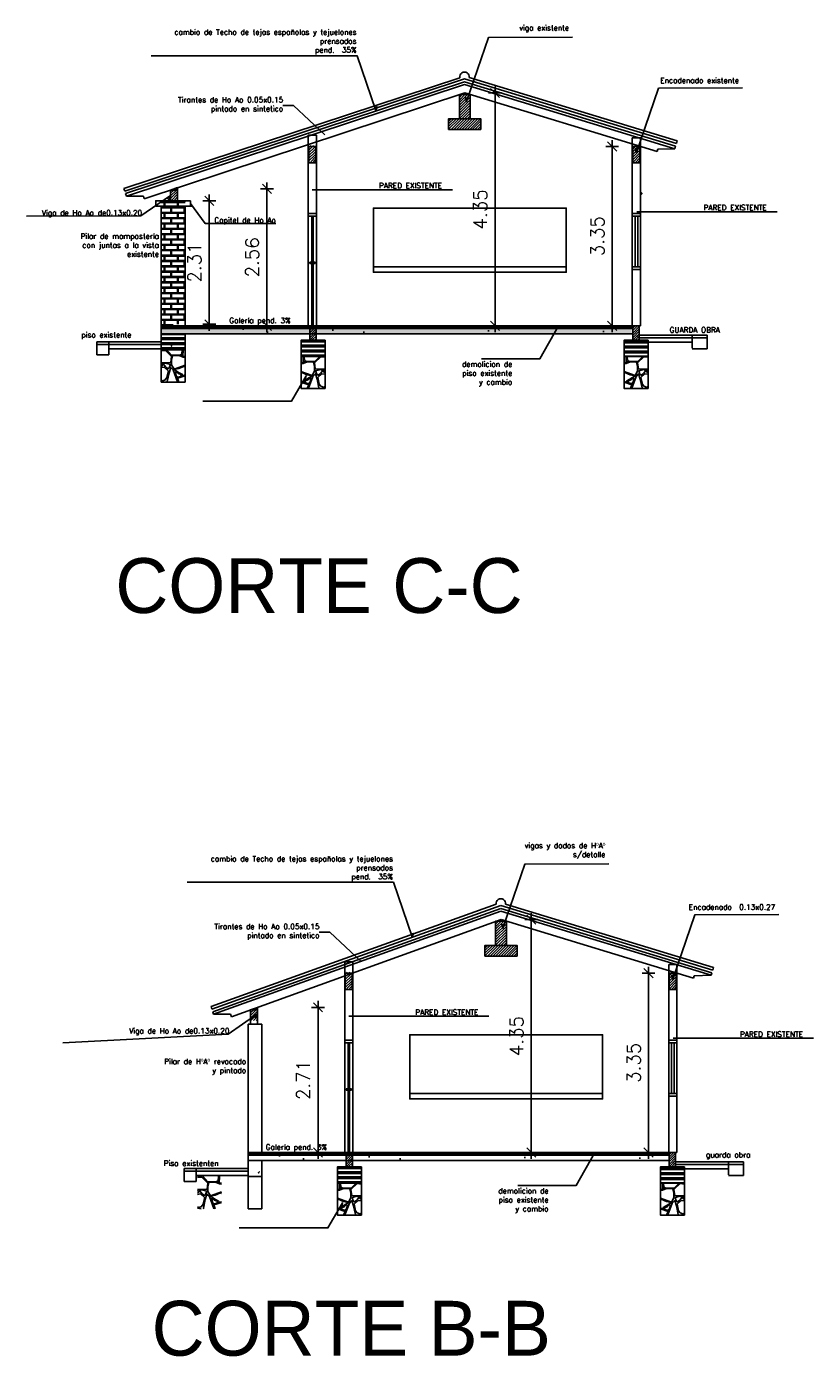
# Model space of a CAD drawing. Header units: millimetres. Extents: x 2197 to 2788, y 425 to 589.
# Tile 29 of 50: x 2355 to 2370, y 436 to 461. Entities that reach past the tile are written whole.
import ezdxf
from ezdxf.xclip import XClip

# ---------------------------------------------------------------- set-up
doc = ezdxf.new("R2010")
doc.units = ezdxf.units.MM
doc.header["$XCLIPFRAME"] = 0
doc.linetypes.add('ACAD_ISO04W100', pattern=[30, 24, -3, 0, -3])
doc.linetypes.add('HIDDEN', pattern=[0.375, 0.25, -0.125])
for name, color, linetype in [('CORTE', 2, 'Continuous'), ('COTA', 13, 'Continuous'), ('Cotas', 3, 'Continuous'), ('ESPECARQ', 2, 'Continuous'), ('LINVISTA', 13, 'Continuous'), ('margen', 6, 'Continuous'), ('PAREDE', 6, 'Continuous'), ('piso', 13, 'Continuous'), ('PROJECAO', 13, 'HIDDEN')]:
    doc.layers.add(name, color=color, linetype=linetype)
doc.styles.add('REGUA80', font='simplex.shx')
doc.styles.add('SIMPLEX_8', font='simplex.shx')
doc.dimstyles.new('08', dxfattribs={"dimtxt": 0.25, "dimasz": 0.12, "dimexe": 0, "dimexo": 0, "dimgap": 0.15, "dimtad": 1, "dimzin": 4, "dimdsep": 46, "dimtxsty": 'SIMPLEX_8', "dimblk1": 'D', "dimblk2": 'D', "dimsah": 1, "dimcen": 0.09, "dimse1": 1, "dimse2": 1, "dimclre": 256, "dimclrt": 2, "dimadec": 0, "dimazin": 0, "dimtfac": 1, "dimtmove": 2, "dimatfit": 3, "dimldrblk": 'D', "dimfxl": 1, "dimtolj": 1, "dimtzin": 0, "dimarcsym": 0})

# ---------------------------------------------------------------- blocks, each defined once
blk = doc.blocks.new('LAJA-ROMPECABEZA')
for points in [[(0, 0), (-0.001, -0.026), (0, -0.055), (0.057, -0.027), (0.105, -0.002)], [(0.121, 0.002), (0.117, -0.001), (0.028, -0.049), (0.084, -0.076), (0.26, -0.194), (0.469, -0.151), (0.468, 0.002)], [(0.483, 0.002), (0.797, 0.002), (0.786, -0.027), (0.688, -0.133), (0.531, -0.133), (0.492, -0.112)], [(0.811, 0.002), (0.882, 0.002), (0.949, -0.036), (0.943, -0.048), (0.802, -0.037)], [(0.993, 0), (0.994, -0.026), (0.993, -0.055), (0.937, -0.027), (0.888, -0.002)], [(-0.003, -0.163), (-0.003, -0.064), (0.01, -0.055), (0.047, -0.072), (0.044, -0.113), (0.018, -0.161)], [(-0.003, -0.234), (-0.003, -0.175), (0.034, -0.173), (0.007, -0.231)], [(-0.003, -0.344), (-0.003, -0.247), (0.035, -0.226), (0.142, -0.226), (0.166, -0.271), (0.131, -0.319), (0.07, -0.327)], [(0.06, -0.087), (0.044, -0.154), (0.047, -0.193), (0.128, -0.218), (0.172, -0.211), (0.19, -0.174), (0.127, -0.12)], [(0.276, -0.206), (0.272, -0.263), (0.634, -0.394), (0.682, -0.311), (0.681, -0.226), (0.663, -0.142), (0.541, -0.139), (0.466, -0.167)], [(0.485, -0.127), (0.505, -0.131), (0.489, -0.152), (0.47, -0.138)], [(0.997, -0.121), (0.997, -0.236), (0.949, -0.273), (0.801, -0.273), (0.696, -0.268), (0.681, -0.158), (0.796, -0.046), (0.96, -0.059)], [(0.997, -0.066), (0.997, -0.099), (0.968, -0.049)], [(-0.003, -0.416), (-0.003, -0.374), (0.003, -0.371), (0.002, -0.399)], [(-0.003, -0.557), (0.015, -0.557), (-0.003, -0.496)], [(0.149, -0.413), (0.12, -0.453), (0.062, -0.52), (0.041, -0.545), (0.018, -0.535), (0, -0.47), (0.015, -0.396), (0.018, -0.353), (0.08, -0.337), (0.137, -0.359)], [(0.11, -0.333), (0.133, -0.328), (0.145, -0.341), (0.131, -0.35), (0.102, -0.338)], [(0.147, -0.312), (0.176, -0.273), (0.25, -0.269), (0.351, -0.311), (0.375, -0.366), (0.306, -0.469), (0.164, -0.423), (0.15, -0.363), (0.156, -0.345)], [(0.322, -0.47), (0.359, -0.419), (0.374, -0.381), (0.444, -0.338), (0.544, -0.38), (0.635, -0.4), (0.539, -0.461), (0.481, -0.491), (0.489, -0.514), (0.452, -0.51)], [(0.374, -0.314), (0.427, -0.335), (0.402, -0.352), (0.382, -0.357), (0.368, -0.339)], [(0.515, -0.531), (0.498, -0.5), (0.556, -0.476), (0.593, -0.442), (0.617, -0.451), (0.591, -0.529), (0.567, -0.544)], [(0.563, -0.7), (0.571, -0.63), (0.652, -0.408), (0.699, -0.361), (0.73, -0.463), (0.764, -0.622), (0.733, -0.729), (0.663, -0.744), (0.574, -0.726)], [(0.725, -0.369), (0.702, -0.304), (0.801, -0.281), (0.837, -0.296), (0.79, -0.356), (0.746, -0.388)], [(0.997, -0.387), (0.997, -0.547), (0.916, -0.588), (0.848, -0.609), (0.801, -0.593), (0.77, -0.552), (0.741, -0.429), (0.819, -0.359), (0.976, -0.377)], [(0.997, -0.29), (0.997, -0.372), (0.853, -0.328), (0.869, -0.294)], [(0.384, -0.762), (0.369, -0.81), (0.379, -0.828), (0.488, -0.899), (0.561, -0.886), (0.592, -0.826), (0.59, -0.747), (0.543, -0.731)], [(0.746, -0.87), (0.77, -0.64), (0.887, -0.625), (0.921, -0.706), (0.887, -0.781)], [(0.997, -0.728), (0.997, -0.8), (0.9, -0.784), (0.934, -0.729)], [(0.997, -0.571), (0.997, -0.716), (0.944, -0.713), (0.918, -0.627), (0.96, -0.588)], [(0, -0.996), (-0.001, -0.971), (0, -0.941), (0.057, -0.969), (0.105, -0.994)], [(0.05, -0.957), (0.099, -0.794), (0.191, -0.791), (0.339, -0.825), (0.468, -0.905), (0.46, -0.998), (0.121, -0.998)], [(0.365, -0.765), (0.285, -0.782), (0.278, -0.8), (0.346, -0.819), (0.366, -0.791)], [(0.652, -0.998), (0.473, -0.998), (0.48, -0.93), (0.548, -0.924)], [(0.605, -0.763), (0.712, -0.758), (0.738, -0.828), (0.728, -0.94), (0.642, -0.961), (0.582, -0.896), (0.621, -0.825)], [(0.993, -0.996), (0.994, -0.971), (0.993, -0.941), (0.954, -0.969), (0.916, -0.995)]]:
    blk.add_lwpolyline(points, close=True)
for points in [[(0.102, -0.774), (0.046, -0.567), (0.159, -0.434), (0.572, -0.564), (0.519, -0.709), (0.193, -0.771), (0.102, -0.774)], [(0.091, -0.781), (0.034, -0.574), (-0.003, -0.574), (-0.003, -0.93)], [(-0.003, -0.93), (0.039, -0.954), (0.091, -0.781)], [(0.894, -0.998), (0.696, -0.998), (0.696, -0.979), (0.892, -0.802), (0.997, -0.81), (0.997, -0.936)], [(0.997, -0.936), (0.894, -0.998)]]:
    blk.add_lwpolyline(points)
blk = doc.blocks.new('D')
for p, q in [((-1, 0), (1, 0)), ((0, -1), (0, 1))]:
    blk.add_line(p, q)
at = {"color": 4}
blk.add_line((-0.71, -0.71), (0.71, 0.71), dxfattribs=at)
blk = doc.blocks.new('*D87')
at = {"layer": 'Defpoints', "color": 0, "transparency": 16777216}
for p in [(2357.975, 457.862), (2357.65, 455.556), (2358.326, 455.556)]:
    blk.add_point(p, dxfattribs=at)
at = {"layer": 'piso', "color": 0, "lineweight": -2, "transparency": 16777216}
blk.add_line((2358.326, 457.742), (2358.326, 455.676), dxfattribs=at)
at = {"layer": 'piso', "color": 0, "lineweight": -2, "transparency": 16777216, "xscale": 0.12, "yscale": 0.12, "zscale": 0.12}
for p, rotation in [((2358.326, 457.862), 90), ((2358.326, 455.556), 270)]:
    blk.add_blockref('D', p, dxfattribs=dict(at, rotation=rotation))
at = {"layer": 'piso', "color": 2, "transparency": 16777216, "insert": (2358.051, 456.709), "char_height": 0.25, "attachment_point": 5, "rotation": 90, "style": 'SIMPLEX_8'}
blk.add_mtext('\\A1;2.31', dxfattribs=at)
blk = doc.blocks.new('*D112')
at = {"layer": 'Defpoints', "color": 0, "transparency": 16777216}
for p in [(2366.225, 458.876), (2365.848, 455.526), (2366.225, 455.526)]:
    blk.add_point(p, dxfattribs=at)
at = {"layer": 'piso', "color": 0, "lineweight": -2, "transparency": 16777216}
blk.add_line((2365.848, 458.756), (2365.848, 455.646), dxfattribs=at)
at = {"layer": 'piso', "color": 0, "lineweight": -2, "transparency": 16777216, "xscale": 0.12, "yscale": 0.12, "zscale": 0.12}
for p, rotation in [((2365.848, 458.876), 90), ((2365.848, 455.526), 270)]:
    blk.add_blockref('D', p, dxfattribs=dict(at, rotation=rotation))
at = {"layer": 'piso', "color": 2, "transparency": 16777216, "insert": (2365.573, 457.201), "char_height": 0.25, "attachment_point": 5, "rotation": 90, "style": 'SIMPLEX_8'}
blk.add_mtext('\\A1;3.35', dxfattribs=at)
blk = doc.blocks.new('*D113')
at = {"layer": 'Defpoints', "color": 0, "transparency": 16777216}
for p in [(2363.095, 459.876), (2363.095, 455.526), (2363.661, 455.526)]:
    blk.add_point(p, dxfattribs=at)
at = {"layer": 'piso', "color": 0, "lineweight": -2, "transparency": 16777216}
blk.add_line((2363.661, 459.756), (2363.661, 455.646), dxfattribs=at)
at = {"layer": 'piso', "color": 0, "lineweight": -2, "transparency": 16777216, "xscale": 0.12, "yscale": 0.12, "zscale": 0.12}
for p, rotation in [((2363.661, 459.876), 90), ((2363.661, 455.526), 270)]:
    blk.add_blockref('D', p, dxfattribs=dict(at, rotation=rotation))
at = {"layer": 'piso', "color": 2, "transparency": 16777216, "insert": (2363.386, 457.701), "char_height": 0.25, "attachment_point": 5, "rotation": 90, "style": 'SIMPLEX_8'}
blk.add_mtext('\\A1;4.35', dxfattribs=at)
blk = doc.blocks.new('*D114')
at = {"layer": 'Defpoints', "color": 0, "transparency": 16777216}
for p in [(2357.734, 458.086), (2357.875, 455.526), (2359.403, 455.526)]:
    blk.add_point(p, dxfattribs=at)
at = {"layer": 'piso', "color": 0, "lineweight": -2, "transparency": 16777216}
blk.add_line((2359.403, 457.966), (2359.403, 455.646), dxfattribs=at)
at = {"layer": 'piso', "color": 0, "lineweight": -2, "transparency": 16777216, "xscale": 0.12, "yscale": 0.12, "zscale": 0.12}
for p, rotation in [((2359.403, 458.086), 90), ((2359.403, 455.526), 270)]:
    blk.add_blockref('D', p, dxfattribs=dict(at, rotation=rotation))
at = {"layer": 'piso', "color": 2, "transparency": 16777216, "insert": (2359.128, 456.806), "char_height": 0.25, "attachment_point": 5, "rotation": 90, "style": 'SIMPLEX_8'}
blk.add_mtext('\\A1;2.56', dxfattribs=at)
blk = doc.blocks.new('*D116')
at = {"layer": 'Defpoints', "color": 0, "transparency": 16777216}
for p in [(2366.904, 443.434), (2366.526, 440.084), (2366.904, 440.084)]:
    blk.add_point(p, dxfattribs=at)
at = {"layer": 'piso', "color": 0, "lineweight": -2, "transparency": 16777216}
blk.add_line((2366.526, 443.314), (2366.526, 440.204), dxfattribs=at)
at = {"layer": 'piso', "color": 0, "lineweight": -2, "transparency": 16777216, "xscale": 0.12, "yscale": 0.12, "zscale": 0.12}
for p, rotation in [((2366.526, 443.434), 90), ((2366.526, 440.084), 270)]:
    blk.add_blockref('D', p, dxfattribs=dict(at, rotation=rotation))
at = {"layer": 'piso', "color": 2, "transparency": 16777216, "insert": (2366.251, 441.759), "char_height": 0.25, "attachment_point": 5, "rotation": 90, "style": 'SIMPLEX_8'}
blk.add_mtext('\\A1;3.35', dxfattribs=at)
blk = doc.blocks.new('*D117')
at = {"layer": 'Defpoints', "color": 0, "transparency": 16777216}
for p in [(2363.773, 444.434), (2363.773, 440.084), (2364.339, 440.084)]:
    blk.add_point(p, dxfattribs=at)
at = {"layer": 'piso', "color": 0, "lineweight": -2, "transparency": 16777216}
blk.add_line((2364.339, 444.314), (2364.339, 440.204), dxfattribs=at)
at = {"layer": 'piso', "color": 0, "lineweight": -2, "transparency": 16777216, "xscale": 0.12, "yscale": 0.12, "zscale": 0.12}
for p, rotation in [((2364.339, 444.434), 90), ((2364.339, 440.084), 270)]:
    blk.add_blockref('D', p, dxfattribs=dict(at, rotation=rotation))
at = {"layer": 'piso', "color": 2, "transparency": 16777216, "insert": (2364.064, 442.259), "char_height": 0.25, "attachment_point": 5, "rotation": 90, "style": 'SIMPLEX_8'}
blk.add_mtext('\\A1;4.35', dxfattribs=at)
blk = doc.blocks.new('*D118')
at = {"layer": 'Cotas', "color": 0, "linetype": 'ACAD_ISO04W100', "lineweight": -2, "transparency": 16777216}
blk.add_line((2360.356, 442.675), (2360.356, 440.204), dxfattribs=at)
at = {"layer": 'Defpoints', "color": 0, "linetype": 'ACAD_ISO04W100', "transparency": 16777216}
for p in [(2359.226, 442.795), (2359.305, 440.084), (2360.356, 440.084)]:
    blk.add_point(p, dxfattribs=at)
at = {"layer": 'Cotas', "color": 0, "linetype": 'ACAD_ISO04W100', "lineweight": -2, "transparency": 16777216, "xscale": 0.12, "yscale": 0.12, "zscale": 0.12}
for p, rotation in [((2360.356, 442.795), 90), ((2360.356, 440.084), 270)]:
    blk.add_blockref('D', p, dxfattribs=dict(at, rotation=rotation))
at = {"layer": 'Cotas', "color": 2, "linetype": 'ACAD_ISO04W100', "transparency": 16777216, "insert": (2360.081, 441.439), "char_height": 0.25, "attachment_point": 5, "rotation": 90, "style": 'SIMPLEX_8'}
blk.add_mtext('\\A1;2.71', dxfattribs=at)

msp = doc.modelspace()

# ---------------------------------------------------------------- hatches: boundary and pattern name
at = {"layer": 'CORTE'}
h = msp.add_hatch(dxfattribs=at)
h.set_pattern_fill('ANSI31', color=256, scale=0.279778, style=0, double=1)
h.set_pattern_definition([(45, (2107.84001, 320.717912), (-0.0247291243, 0.0247291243), [])])
h.paths.add_polyline_path([(2362.995, 459.846), (2363.195, 459.846), (2363.195, 459.396), (2362.995, 459.396)])
h.paths.add_polyline_path([(2362.795, 459.396), (2363.395, 459.396), (2363.395, 459.196), (2362.795, 459.196)])
h = msp.add_hatch(dxfattribs=at)
h.set_pattern_fill('ANSI31', color=256, scale=0.279778, style=0, double=1)
h.set_pattern_definition([(45, (2416.8383, 399.131454), (-0.024729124, 0.024729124), [])])
h.paths.add_polyline_path([(2360.175, 458.591), (2360.309, 458.591), (2360.309, 458.893), (2360.175, 458.893)])
h = msp.add_hatch(dxfattribs=at)
h.set_pattern_fill('ANSI31', color=256, scale=0.279778, style=0, double=1)
h.set_pattern_definition([(45, (2422.897432, 399.113214), (-0.024729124, 0.024729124), [])])
h.paths.add_polyline_path([(2366.234, 458.572), (2366.368, 458.572), (2366.368, 458.875), (2366.234, 458.875)])
h = msp.add_hatch(dxfattribs=at)
h.set_pattern_fill('ANSI31', color=256, scale=0.279778, style=0, double=1)
h.set_pattern_definition([(45, (2107.60173, 326.99814), (-0.0247291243, 0.0247291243), [])])
h.paths.add_polyline_path([(2357.734, 457.863), (2357.604, 457.863), (2357.604, 458.057), (2357.623, 458.063), (2357.734, 458.063)])
h = msp.add_hatch(dxfattribs=at)
h.set_pattern_fill('ANSI31', color=256, scale=0.25, style=0, double=1)
h.set_pattern_definition([(45, (2410.83632, 402.125014), (-0.022097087, 0.022097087), [])])
h.paths.add_polyline_path([(2360.204, 455.256), (2360.324, 455.256), (2360.324, 455.526), (2360.204, 455.526)])
h = msp.add_hatch(dxfattribs=at)
h.set_pattern_fill('ANSI31', color=256, scale=0.25, style=0, double=1)
h.set_pattern_definition([(45, (2416.868074, 402.125014), (-0.022097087, 0.022097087), [])])
h.paths.add_polyline_path([(2366.235, 455.256), (2366.355, 455.256), (2366.355, 455.526), (2366.235, 455.526)])
h = msp.add_hatch(dxfattribs=at)
h.set_pattern_fill('ANSI31', color=256, scale=0.279778, style=0, double=1)
h.set_pattern_definition([(45, (2108.51823, 305.275763), (-0.0247291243, 0.0247291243), [])])
h.paths.add_polyline_path([(2363.673, 444.404), (2363.873, 444.404), (2363.873, 443.954), (2363.673, 443.954)])
h.paths.add_polyline_path([(2363.473, 443.954), (2364.073, 443.954), (2364.073, 443.754), (2363.473, 443.754)])
h = msp.add_hatch(dxfattribs=at)
h.set_pattern_fill('ANSI31', color=256, scale=0.279778, style=0, double=1)
h.set_pattern_definition([(45, (2417.51652, 383.689305), (-0.024729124, 0.024729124), [])])
h.paths.add_polyline_path([(2360.853, 443.148), (2360.987, 443.148), (2360.987, 443.451), (2360.853, 443.451)])
h = msp.add_hatch(dxfattribs=at)
h.set_pattern_fill('ANSI31', color=256, scale=0.279778, style=0, double=1)
h.set_pattern_definition([(45, (2423.57565, 383.671065), (-0.024729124, 0.024729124), [])])
h.paths.add_polyline_path([(2366.912, 443.13), (2367.046, 443.13), (2367.046, 443.432), (2366.912, 443.432)])
h = msp.add_hatch(dxfattribs=at)
h.set_pattern_fill('ANSI31', color=256, scale=0.279778, style=0, double=1)
h.set_pattern_definition([(45, (2109.093364, 311.684263), (-0.0247291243, 0.0247291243), [])])
h.paths.add_polyline_path([(2359.226, 442.549), (2359.096, 442.55), (2359.096, 442.743), (2359.115, 442.75), (2359.226, 442.749)])
h = msp.add_hatch(dxfattribs=at)
h.set_pattern_fill('ANSI31', color=256, scale=0.25, style=0, double=1)
h.set_pattern_definition([(45, (2411.51454, 386.682866), (-0.022097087, 0.022097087), [])])
h.paths.add_polyline_path([(2360.882, 439.814), (2361.002, 439.814), (2361.002, 440.084), (2360.882, 440.084)])
h = msp.add_hatch(dxfattribs=at)
h.set_pattern_fill('ANSI31', color=256, scale=0.25, style=0, double=1)
h.set_pattern_definition([(45, (2417.546292, 386.682866), (-0.022097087, 0.022097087), [])])
h.paths.add_polyline_path([(2366.914, 439.814), (2367.034, 439.814), (2367.034, 440.084), (2366.914, 440.084)])
at = {"layer": 'ESPECARQ'}
for points in [[(2366.321, 458.821), (2366.281, 458.835), (2366.303, 458.767)], [(2366.424, 457.995), (2366.395, 458.027), (2366.381, 457.958)], [(2357.601, 455.158), (2357.622, 455.12), (2357.65, 455.186)], [(2366.305, 455.37), (2366.338, 455.314), (2366.315, 455.321)], [(2360.133, 454.59), (2360.101, 454.533), (2360.124, 454.541)], [(2366.999, 443.378), (2366.959, 443.392), (2366.981, 443.325)], [(2366.983, 439.928), (2367.017, 439.872), (2366.993, 439.879)], [(2359.229, 439.716), (2359.25, 439.678), (2359.279, 439.743)], [(2360.811, 439.147), (2360.779, 439.091), (2360.802, 439.099)]]:
    msp.add_hatch(color=256, dxfattribs=at).paths.add_polyline_path(points)
at = {"layer": 'LINVISTA'}
for points in [[(2357.734, 458.109), (2357.734, 458.063), (2357.604, 458.063)], [(2359.226, 442.795), (2359.226, 442.749), (2359.096, 442.75)]]:
    msp.add_hatch(color=256, dxfattribs=at).paths.add_polyline_path(points)
h = msp.add_hatch(dxfattribs=at)
h.set_pattern_fill('TIJOLO', color=256, scale=0.5, style=0)
h.set_pattern_definition([(0, (2107.62032, 320.84582), (0.125, 0.1), [0.235, -0.015]), (0, (2107.62032, 320.93082), (0.125, 0.1), [0.235, -0.015]), (90, (2107.62032, 320.84582), (-0.125, 0.1), [0.085, -0.115]), (90, (2107.60532, 320.84582), (-0.125, 0.1), [0.085, -0.115])])
h.paths.add_polyline_path([(2357.875, 457.862), (2357.425, 457.862), (2357.425, 455.476), (2357.65, 455.476), (2357.65, 455.556), (2357.875, 455.556)])
at = {"layer": 'PAREDE'}
h = msp.add_hatch(dxfattribs=at)
h.set_pattern_fill('ANSI32', color=256, scale=0.25, angle=135, style=0)
h.set_pattern_definition([(180, (2107.62032, 320.64582), (-1e-17, -0.09375), []), (180, (2107.58907, 320.67707), (-1e-17, -0.09375), [])])
h.paths.add_polyline_path([(2357.425, 455.376), (2357.875, 455.376), (2357.875, 455.076), (2357.425, 455.076)])
h = msp.add_hatch(dxfattribs=at)
h.set_pattern_fill('ANSI32', color=256, scale=0.25, angle=135, style=0)
h.set_pattern_definition([(180, (2088.80345, 320.69582), (-1e-17, -0.09375), []), (180, (2088.7722, 320.72707), (-1e-17, -0.09375), [])])
h.paths.add_polyline_path([(2360.489, 455.256), (2360.039, 455.256), (2360.039, 454.956), (2360.489, 454.956)])
h = msp.add_hatch(dxfattribs=at)
h.set_pattern_fill('ANSI32', color=256, scale=0.25, angle=135, style=0)
h.set_pattern_definition([(180, (2100.1753, 320.67821), (-1e-17, -0.09375), []), (180, (2100.14405, 320.70946), (-1e-17, -0.09375), [])])
h.paths.add_polyline_path([(2366.52, 454.956), (2366.52, 455.256), (2366.07, 455.256), (2366.07, 454.956)])
h = msp.add_hatch(dxfattribs=at)
h.set_pattern_fill('ANSI32', color=256, scale=0.25, angle=135, style=0)
h.set_pattern_definition([(180, (2089.48167, 305.25367), (-1e-17, -0.09375), []), (180, (2089.45042, 305.28492), (-1e-17, -0.09375), [])])
h.paths.add_polyline_path([(2361.167, 439.814), (2360.717, 439.814), (2360.717, 439.514), (2361.167, 439.514)])
h = msp.add_hatch(dxfattribs=at)
h.set_pattern_fill('ANSI32', color=256, scale=0.25, angle=135, style=0)
h.set_pattern_definition([(180, (2100.85351, 305.23606), (-1e-17, -0.09375), []), (180, (2100.82226, 305.26731), (-1e-17, -0.09375), [])])
h.paths.add_polyline_path([(2367.199, 439.514), (2367.199, 439.814), (2366.749, 439.814), (2366.749, 439.514)])
at = {"layer": 'PROJECAO'}
h = msp.add_hatch(dxfattribs=at)
h.set_pattern_fill('CONCRETO', color=256, scale=0.25, angle=90, style=0)
h.set_pattern_definition([(135, (2107.66208, 320.68308), (-0.25000114, 2e-17), [0.035355, -0.0707125, 0.0176775, -0.106065, 0.035355, -0.08838839]), (225, (2107.64958, 320.84558), (-2e-17, -0.25000114), [0.03535525, -0.0530325, 0.0176775, -0.0883875, 0.03535525, -0.12374539]), (153.43495, (2107.69958, 320.64558), (-0.25, 1e-11), [0.02795, -0.1118, 0.02795, -0.111808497]), (206.56505, (2107.69958, 320.64558), (-0.25, -1e-10), [0.02795, -0.1118, 0.02795, -0.111808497]), (90, (2107.67458, 320.64558), (-0.25, 2e-17), [0.0125, -0.1, 0.025, -0.1, 0.0125]), (90, (2107.63708, 320.64558), (-0.25, 2e-17), [-0.0375, 0.025, -0.1, 0, -0.0875, 0]), (90, (2107.62458, 320.64558), (-0.25, 2e-17), [-0.1, 0, -0.075, 0.025, -0.05, 0]), (90, (2107.58708, 320.64558), (-0.25, 2e-17), [-0.05, 0, -0.0625, 0.025, -0.1125, 0]), (90, (2107.54958, 320.64558), (-0.25, 2e-17), [-0.05, 0.025, -0.1, 0.025, -0.05, 0]), (90, (2107.48708, 320.64558), (-0.25, 2e-17), [-0.0375, 0.025, -0.05, 0, -0.1375, 0]), (90, (2107.47458, 320.64558), (-0.25, 2e-17), [-0.05, 0, -0.15, 0.025, -0.025, 0]), (180, (2107.64958, 320.65808), (-3e-17, -0.25), [-0.075, 0, -0.075, 0, -0.1, 0]), (180, (2107.69958, 320.68308), (-3e-17, -0.25), [-0.0375, 0.025, -0.1, 0, -0.0875, 0]), (180, (2107.69958, 320.70808), (-3e-17, -0.25), [-0.1, 0, -0.0875, 0.025, -0.0375, 0]), (180, (2107.69958, 320.84558), (-3e-17, -0.25), [-0.05, 0.025, -0.125, 0.025, -0.025, 0]), (180, (2107.67458, 320.67058), (-3e-17, -0.25), [-0.075, 0, -0.0875, 0, -0.0875, 0]), (180, (2107.67458, 320.69558), (-3e-17, -0.25), [-0.0625, 0, -0.1375, 0, -0.05, 0]), (180, (2107.66208, 320.72058), (-3e-17, -0.25), [-0.125, 0, -0.0375, 0, -0.0875, 0]), (180, (2107.68708, 320.73308), (-3e-17, -0.25), [-0.1125, 0, -0.05, 0, -0.0625, 0]), (180, (2107.64958, 320.75808), (-3e-17, -0.25), [-0.1, 0, -0.0375, 0, -0.1, 0]), (180, (2107.63708, 320.77058), (-3e-17, -0.25), [-0.1125, 0, -0.05, 0, -0.0875, 0]), (180, (2107.69958, 320.78308), (-3e-17, -0.25), [-0.15, 0, -0.0625, 0, -0.0375, 0]), (180, (2107.66208, 320.79558), (-3e-17, -0.25), [-0.05, 0, -0.1, 0, -0.1, 0]), (180, (2107.67458, 320.80808), (-3e-17, -0.25), [-0.1125, 0, -0.0625, 0, -0.075, 0]), (180, (2107.68708, 320.82058), (-3e-17, -0.25), [-0.1, 0, -0.075, 0, -0.075, 0]), (180, (2107.67458, 320.84558), (-3e-17, -0.25), [-0.075, 0, -0.075, 0, -0.1, 0]), (180, (2107.66208, 320.87058), (-3e-17, -0.25), [-0.1, 0, -0.05, 0, -0.1, 0]), (180, (2107.64958, 320.88308), (-3e-17, -0.25), [-0.0375, 0, -0.15, 0, -0.0625, 0])])
h.paths.add_polyline_path([(2366.214, 455.379), (2366.214, 455.479), (2360.635, 455.475), (2360.635, 455.375)])
h.paths.add_polyline_path([(2360.635, 455.375), (2360.635, 455.475), (2357.425, 455.475), (2357.425, 455.375)])
h = msp.add_hatch(dxfattribs=at)
h.set_pattern_fill('AR-SAND', color=256, scale=0.025, angle=90, style=0)
h.set_pattern_definition([(127.5, (-76.7474, -24.5674), (-1.2235331, -0.0400008), [0, -0.9652, 0, -1.0795, 0, -1.031875]), (97.5, (-76.7474, -24.5674), (-1.7920628, 1.1238082), [0, -0.5207, 0, -0.86995, 0, -0.333375]), (57.5, (-76.7474, -25.3484), (-0.00359296, 1.97748093), [0, -0.3175, 0, -1.143, 0, -1.49225]), (47.5, (-76.7474, -25.3484), (-0.5573233, 1.9088911), [0, -0.15875, 0, -0.7493, 0, -0.85725])])
h.paths.add_polyline_path([(2358.239, 455.476), (2357.425, 455.476), (2357.425, 455.376), (2358.255, 455.376, 0.040955)])
h.paths.add_polyline_path([(2360.204, 455.476), (2358.239, 455.476, -0.040955), (2358.255, 455.376), (2360.204, 455.376)])
h.paths.add_polyline_path([(2366.235, 455.476), (2360.324, 455.476), (2360.324, 455.376), (2366.235, 455.376)])
h = msp.add_hatch(dxfattribs=at)
h.set_pattern_fill('AR-SAND', color=256, scale=0.025, angle=90, style=0)
h.set_pattern_definition([(127.5, (-76.0692, -40.0095), (-1.2235331, -0.0400008), [0, -0.9652, 0, -1.0795, 0, -1.031875]), (97.5, (-76.0692, -40.0095), (-1.7920628, 1.1238082), [0, -0.5207, 0, -0.86995, 0, -0.333375]), (57.5, (-76.0692, -40.7906), (-0.00359296, 1.97748093), [0, -0.3175, 0, -1.143, 0, -1.49225]), (47.5, (-76.0692, -40.7906), (-0.5573233, 1.9088911), [0, -0.15875, 0, -0.7493, 0, -0.85725])])
h.paths.add_polyline_path([(2358.917, 440.034), (2358.104, 440.034), (2358.104, 439.934), (2358.933, 439.934, 0.040955)])
h.paths.add_polyline_path([(2360.882, 440.034), (2358.917, 440.034, -0.040955), (2358.933, 439.934), (2360.882, 439.934)])
h.paths.add_polyline_path([(2366.914, 440.034), (2361.002, 440.034), (2361.002, 439.934), (2366.914, 439.934)])

# ---------------------------------------------------------------- linework, layer by layer
at = {"layer": 'CORTE', "color": 5}
for points in [[(2363.195, 459.396), (2362.995, 459.396), (2362.995, 459.846), (2363.195, 459.846)], [(2363.395, 459.196), (2362.795, 459.196), (2362.795, 459.396), (2363.395, 459.396)], [(2360.184, 458.572), (2360.318, 458.572), (2360.318, 458.875), (2360.184, 458.875)], [(2366.234, 458.572), (2366.368, 458.572), (2366.368, 458.875), (2366.234, 458.875)], [(2357.734, 457.863), (2357.604, 457.863), (2357.604, 458.063), (2357.734, 458.063)], [(2360.204, 455.256), (2360.324, 455.256), (2360.324, 455.526), (2360.204, 455.526)], [(2366.235, 455.256), (2366.355, 455.256), (2366.355, 455.526), (2366.235, 455.526)], [(2363.873, 443.954), (2363.673, 443.954), (2363.673, 444.404), (2363.873, 444.404)], [(2364.073, 443.754), (2363.473, 443.754), (2363.473, 443.954), (2364.073, 443.954)], [(2360.862, 443.13), (2360.996, 443.13), (2360.996, 443.432), (2360.862, 443.432)], [(2366.912, 443.13), (2367.046, 443.13), (2367.046, 443.432), (2366.912, 443.432)], [(2359.226, 442.48), (2359.096, 442.48), (2359.096, 442.75), (2359.226, 442.749)], [(2360.882, 439.814), (2361.002, 439.814), (2361.002, 440.084), (2360.882, 440.084)], [(2366.914, 439.814), (2367.034, 439.814), (2367.034, 440.084), (2366.914, 440.084)]]:
    msp.add_lwpolyline(points, close=True, dxfattribs=at)
at = {"layer": 'CORTE', "color": 6, "linetype": 'Continuous'}
for points in [[(2357.875, 455.076), (2357.425, 455.076), (2357.425, 455.376), (2357.875, 455.376)], [(2360.039, 454.956), (2360.489, 454.956), (2360.489, 455.256), (2360.039, 455.256)], [(2366.07, 454.956), (2366.52, 454.956), (2366.52, 455.256), (2366.07, 455.256)], [(2357.425, 454.476), (2357.425, 455.076), (2357.875, 455.076), (2357.875, 454.476)], [(2360.489, 454.356), (2360.489, 454.956), (2360.039, 454.956), (2360.039, 454.356)], [(2366.52, 454.356), (2366.52, 454.956), (2366.07, 454.956), (2366.07, 454.356)], [(2359.305, 439.634), (2359.054, 439.634), (2359.054, 439.934), (2359.305, 439.934)], [(2360.717, 439.514), (2361.167, 439.514), (2361.167, 439.814), (2360.717, 439.814)], [(2366.749, 439.514), (2367.199, 439.514), (2367.199, 439.814), (2366.749, 439.814)], [(2359.054, 439.034), (2359.054, 439.634), (2359.305, 439.634), (2359.305, 439.034)], [(2361.167, 438.914), (2361.167, 439.514), (2360.717, 439.514), (2360.717, 438.914)], [(2367.199, 438.914), (2367.199, 439.514), (2366.749, 439.514), (2366.749, 438.914)]]:
    msp.add_lwpolyline(points, close=True, dxfattribs=at)
at = {"layer": 'COTA'}
for points in [[(2357.734, 458.063), (2357.734, 458.109), (2357.604, 458.063), (2357.734, 458.063)], [(2359.226, 442.749), (2359.226, 442.795), (2359.096, 442.75), (2359.226, 442.749)]]:
    msp.add_lwpolyline(points, dxfattribs=at)
at = {"layer": 'Cotas', "color": 6, "linetype": 'ACAD_ISO04W100'}
for p, q in [((2360.175, 459.087), (2360.175, 457.626)), ((2360.325, 459.087), (2360.325, 457.626)), ((2366.225, 459.038), (2366.225, 457.626)), ((2366.225, 459.038), (2366.375, 459.038)), ((2366.375, 459.038), (2366.375, 457.626)), ((2366.225, 458.876), (2366.375, 458.876)), ((2367.034, 458.884), (2367.019, 458.836)), ((2356.763, 457.996), (2356.778, 457.949)), ((2360.175, 457.626), (2360.325, 457.626)), ((2360.175, 457.576), (2360.325, 457.576)), ((2366.225, 457.626), (2366.375, 457.626)), ((2366.225, 457.576), (2366.375, 457.576)), ((2366.225, 456.626), (2366.375, 456.626)), ((2366.225, 456.576), (2366.225, 455.526)), ((2366.225, 456.576), (2366.375, 456.576)), ((2366.375, 456.576), (2366.375, 455.526)), ((2360.854, 443.645), (2360.854, 442.184)), ((2361.004, 443.645), (2361.004, 442.184)), ((2366.904, 443.596), (2366.904, 442.184)), ((2366.904, 443.596), (2367.054, 443.596)), ((2367.054, 443.596), (2367.054, 442.184)), ((2366.904, 443.434), (2367.054, 443.434)), ((2367.712, 443.442), (2367.697, 443.394)), ((2358.391, 442.714), (2358.407, 442.667)), ((2360.854, 442.184), (2361.004, 442.184)), ((2360.854, 442.134), (2361.004, 442.134)), ((2366.904, 442.184), (2367.054, 442.184)), ((2366.904, 442.134), (2367.054, 442.134)), ((2366.904, 441.184), (2367.054, 441.184)), ((2366.904, 441.134), (2366.904, 440.084)), ((2366.904, 441.134), (2367.054, 441.134)), ((2367.054, 441.134), (2367.054, 440.084))]:
    msp.add_line(p, q, dxfattribs=at)
at = {"layer": 'Cotas', "color": 2, "linetype": 'ACAD_ISO04W100'}
for p, q in [((2367.063, 458.98), (2367.048, 458.932)), ((2356.731, 458.091), (2356.747, 458.044)), ((2366.275, 457.576), (2366.275, 456.626)), ((2366.325, 457.576), (2366.325, 456.626)), ((2357.425, 455.526), (2357.425, 455.376)), ((2367.741, 443.538), (2367.727, 443.49)), ((2358.36, 442.809), (2358.375, 442.761)), ((2366.954, 442.134), (2366.954, 441.184)), ((2367.004, 442.134), (2367.004, 441.184)), ((2359.054, 440.084), (2359.054, 439.934))]:
    msp.add_line(p, q, dxfattribs=at)
at = {"layer": 'Cotas', "color": 1, "linetype": 'ACAD_ISO04W100'}
for p, q in [((2360.175, 457.576), (2360.175, 455.526)), ((2360.325, 457.576), (2360.325, 455.526)), ((2366.225, 457.576), (2366.225, 456.626)), ((2366.375, 457.576), (2366.375, 456.626)), ((2360.854, 442.134), (2360.854, 440.084)), ((2361.004, 442.134), (2361.004, 440.084)), ((2366.904, 442.134), (2366.904, 441.184)), ((2367.054, 442.134), (2367.054, 441.184))]:
    msp.add_line(p, q, dxfattribs=at)
at = {"layer": 'Cotas', "linetype": 'ACAD_ISO04W100'}
for p, q in [((2360.239, 457.576), (2360.239, 455.526)), ((2360.264, 457.576), (2360.264, 455.526)), ((2360.918, 442.134), (2360.918, 440.084)), ((2360.943, 442.134), (2360.943, 440.084))]:
    msp.add_line(p, q, dxfattribs=at)
at = {"layer": 'Cotas', "color": 2}
for p, q in [((2357.425, 455.526), (2366.375, 455.526)), ((2357.425, 455.506), (2366.235, 455.506)), ((2357.425, 455.376), (2366.235, 455.376)), ((2359.054, 440.084), (2367.054, 440.084)), ((2359.054, 440.064), (2366.914, 440.064)), ((2359.054, 439.934), (2366.914, 439.934))]:
    msp.add_line(p, q, dxfattribs=at)
at = {"layer": 'Cotas', "color": 1}
for p, q in [((2357.425, 455.476), (2366.235, 455.476)), ((2359.054, 440.034), (2366.914, 440.034))]:
    msp.add_line(p, q, dxfattribs=at)
at = {"layer": 'Cotas', "color": 2}
for points in [[(2363.007, 460.162), (2356.731, 458.091)], [(2367.048, 458.932), (2363.092, 460.138), (2356.747, 458.044)]]:
    msp.add_lwpolyline(points, dxfattribs=at)
at = {"layer": 'Cotas', "color": 2, "linetype": 'ACAD_ISO04W100'}
for points in [[(2367.063, 458.98), (2363.177, 460.164)], [(2356.731, 458.091), (2356.747, 458.044)], [(2363.685, 444.72), (2358.36, 442.809)], [(2367.727, 443.49), (2363.77, 444.696), (2358.375, 442.761)], [(2367.741, 443.538), (2363.855, 444.722)], [(2358.36, 442.809), (2358.375, 442.761)]]:
    msp.add_lwpolyline(points, dxfattribs=at)
at = {"layer": 'Cotas', "color": 6}
for points in [[(2367.034, 458.884), (2363.093, 460.085), (2356.763, 457.996)], [(2367.019, 458.836), (2363.093, 460.033), (2356.778, 457.949)]]:
    msp.add_lwpolyline(points, dxfattribs=at)
at = {"layer": 'Cotas', "color": 1}
msp.add_lwpolyline([(2366.688, 458.78), (2363.095, 459.876), (2357.11, 457.901)], dxfattribs=at)
at = {"layer": 'Cotas', "color": 6, "linetype": 'ACAD_ISO04W100'}
for points in [[(2360.175, 459.087), (2360.325, 459.087), (2360.325, 457.626), (2360.175, 457.626)], [(2366.225, 459.038), (2366.375, 459.038), (2366.375, 455.526), (2366.225, 455.526)], [(2366.225, 458.876), (2366.375, 458.876), (2366.375, 459.038), (2366.225, 459.038)], [(2357.425, 457.762), (2357.875, 457.762), (2357.875, 455.526), (2357.425, 455.526)], [(2357.425, 455.476), (2366.235, 455.476), (2366.235, 455.376), (2357.425, 455.376)], [(2360.854, 443.645), (2361.004, 443.645), (2361.004, 442.184), (2360.854, 442.184)], [(2366.904, 443.596), (2367.054, 443.596), (2367.054, 440.084), (2366.904, 440.084)], [(2366.904, 443.434), (2367.054, 443.434), (2367.054, 443.596), (2366.904, 443.596)], [(2359.054, 442.48), (2359.305, 442.48), (2359.305, 440.084), (2359.054, 440.084)], [(2359.054, 440.034), (2366.914, 440.034), (2366.914, 439.934), (2359.054, 439.934)]]:
    msp.add_lwpolyline(points, close=True, dxfattribs=at)
for points in [[(2367.019, 458.836), (2366.703, 458.828), (2366.688, 458.78)], [(2356.763, 457.996), (2356.778, 457.949), (2357.095, 457.948), (2357.11, 457.901)], [(2367.712, 443.442), (2363.771, 444.643), (2358.391, 442.714)], [(2367.697, 443.394), (2363.772, 444.591), (2358.407, 442.667)], [(2367.697, 443.394), (2367.381, 443.386), (2367.367, 443.338)], [(2358.391, 442.714), (2358.407, 442.667), (2358.723, 442.666), (2358.739, 442.618)]]:
    msp.add_lwpolyline(points, dxfattribs=at)
at = {"layer": 'Cotas', "linetype": 'ACAD_ISO04W100'}
for points in [[(2360.175, 457.626), (2360.325, 457.626), (2360.325, 457.576), (2360.175, 457.576)], [(2366.225, 457.626), (2366.375, 457.626), (2366.375, 457.576), (2366.225, 457.576)], [(2360.204, 456.716), (2360.306, 456.716), (2360.306, 456.689), (2360.204, 456.689)], [(2366.225, 456.626), (2366.375, 456.626), (2366.375, 456.576), (2366.225, 456.576)], [(2360.854, 442.184), (2361.004, 442.184), (2361.004, 442.134), (2360.854, 442.134)], [(2366.904, 442.184), (2367.054, 442.184), (2367.054, 442.134), (2366.904, 442.134)], [(2360.882, 441.274), (2360.984, 441.274), (2360.984, 441.247), (2360.882, 441.247)], [(2366.904, 441.184), (2367.054, 441.184), (2367.054, 441.134), (2366.904, 441.134)]]:
    msp.add_lwpolyline(points, close=True, dxfattribs=at)
at = {"layer": 'Cotas', "color": 1, "linetype": 'ACAD_ISO04W100'}
msp.add_lwpolyline([(2367.367, 443.338), (2363.773, 444.434), (2358.739, 442.618)], dxfattribs=at)
at = {"layer": 'ESPECARQ'}
for p, q in [((2359.7, 459.641), (2359.901, 459.641)), ((2359.901, 459.641), (2360.486, 459.096)), ((2360.25, 458.07), (2362.867, 458.07)), ((2366.311, 457.659), (2368.927, 457.659)), ((2360.378, 444.199), (2360.579, 444.199)), ((2360.579, 444.199), (2361.164, 443.654)), ((2360.929, 442.628), (2363.545, 442.628)), ((2366.989, 442.217), (2369.606, 442.217))]:
    msp.add_line(p, q, dxfattribs=at)
for points in [[(2365.11, 460.92), (2363.541, 460.914), (2363.13, 459.716), (2363.108, 459.784), (2363.148, 459.77)], [(2357.238, 460.573), (2361.086, 460.573), (2361.436, 459.552), (2361.459, 459.62), (2361.418, 459.606)], [(2368.283, 459.971), (2366.714, 459.965), (2366.303, 458.767), (2366.281, 458.835), (2366.321, 458.821)], [(2354.915, 457.577), (2357.048, 457.579), (2357.586, 457.949), (2357.57, 457.88), (2357.542, 457.912)], [(2359.571, 457.44), (2358.247, 457.44), (2358.247, 457.44), (2357.975, 457.812), (2357.984, 457.764), (2358.008, 457.756)], [(2363.409, 454.908), (2364.497, 454.908), (2364.497, 454.908), (2364.849, 455.528), (2364.84, 455.479), (2364.817, 455.471)], [(2358.206, 454.117), (2359.861, 454.117), (2359.861, 454.117), (2360.133, 454.59), (2360.124, 454.541), (2360.101, 454.533)], [(2365.789, 445.478), (2364.219, 445.472), (2363.808, 444.274), (2363.786, 444.341), (2363.827, 444.327)], [(2357.916, 445.131), (2361.764, 445.131), (2362.115, 444.11), (2362.137, 444.178), (2362.096, 444.164)], [(2368.961, 444.529), (2367.392, 444.523), (2366.981, 443.325), (2366.959, 443.392), (2366.999, 443.378)], [(2355.593, 442.135), (2358.676, 442.297), (2359.214, 442.667), (2359.198, 442.597), (2359.17, 442.63)], [(2364.087, 439.466), (2365.175, 439.466), (2365.175, 439.466), (2365.527, 440.086), (2365.518, 440.037), (2365.495, 440.029)], [(2358.885, 438.675), (2360.54, 438.675), (2360.54, 438.675), (2360.811, 439.147), (2360.802, 439.099), (2360.779, 439.091)]]:
    msp.add_lwpolyline(points, dxfattribs=at)
at = {"layer": 'LINVISTA'}
for p, q in [((2357.425, 455.476), (2357.425, 457.762)), ((2357.875, 455.526), (2357.875, 457.762)), ((2359.054, 440.034), (2359.054, 442.48)), ((2359.305, 440.084), (2359.305, 442.48))]:
    msp.add_line(p, q, dxfattribs=at)
for points in [[(2357.975, 457.862), (2357.325, 457.862), (2357.325, 457.762), (2357.975, 457.762)], [(2364.992, 456.626), (2361.392, 456.626), (2361.392, 457.726), (2364.992, 457.726)], [(2365.67, 441.184), (2362.07, 441.184), (2362.07, 442.284), (2365.67, 442.284)]]:
    msp.add_lwpolyline(points, close=True, dxfattribs=at)
for points in [[(2361.392, 456.626), (2361.392, 456.526), (2364.992, 456.526), (2364.992, 456.626)], [(2362.07, 441.184), (2362.07, 441.084), (2365.67, 441.084), (2365.67, 441.184)]]:
    msp.add_lwpolyline(points, dxfattribs=at)
at = {"layer": 'margen', "color": 2}
for centre in [(2363.092, 460.181), (2363.77, 444.739)]:
    msp.add_arc(centre, 0.0868, 348.7986, 192.5537, dxfattribs=at)
at = {"layer": 'piso'}
for p, q in [((2357.425, 455.226), (2356.225, 455.226)), ((2356.225, 455.226), (2356.225, 454.983)), ((2357.425, 455.176), (2356.225, 455.176)), ((2356.45, 454.983), (2356.45, 455.226)), ((2366.366, 455.35), (2367.625, 455.35)), ((2366.366, 455.3), (2367.625, 455.3)), ((2366.366, 455.221), (2367.341, 455.221)), ((2367.341, 455.108), (2367.341, 455.35)), ((2367.625, 455.35), (2367.625, 455.098)), ((2356.225, 454.983), (2356.45, 454.983)), ((2357.425, 455.096), (2356.45, 455.096)), ((2367.625, 455.098), (2367.341, 455.098)), ((2359.054, 439.784), (2357.854, 439.784)), ((2357.854, 439.784), (2357.854, 439.541)), ((2358.079, 439.541), (2358.079, 439.784)), ((2367.045, 439.908), (2368.303, 439.908)), ((2367.045, 439.858), (2368.303, 439.858)), ((2367.045, 439.779), (2368.02, 439.779)), ((2368.02, 439.666), (2368.02, 439.908)), ((2368.303, 439.908), (2368.303, 439.656)), ((2359.054, 439.734), (2357.854, 439.734)), ((2357.854, 439.541), (2358.079, 439.541)), ((2359.054, 439.654), (2358.079, 439.654)), ((2368.303, 439.656), (2368.02, 439.656))]:
    msp.add_line(p, q, dxfattribs=at)

# ---------------------------------------------------------------- block references
at = {"layer": 'CORTE', "color": 6, "linetype": 'Continuous'}
ref = msp.add_blockref('LAJA-ROMPECABEZA', (2358.304, 455.111), dxfattribs=dict(at, xscale=-1))
XClip(ref).set_block_clipping_path([(0.4282124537, -0.6349507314), (0.8782124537, -0.0349507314)])
at = {"layer": 'CORTE'}
ref = msp.add_blockref('LAJA-ROMPECABEZA', (2359.61, 454.991), dxfattribs=at)
XClip(ref).set_block_clipping_path([(0.4282124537, -0.6349507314), (0.8782124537, -0.0349507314)])
ref = msp.add_blockref('LAJA-ROMPECABEZA', (2365.642, 454.991), dxfattribs=at)
XClip(ref).set_block_clipping_path([(0.4282124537, -0.6349507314), (0.8782124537, -0.0349507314)])
at = {"layer": 'CORTE', "color": 6, "linetype": 'Continuous'}
ref = msp.add_blockref('LAJA-ROMPECABEZA', (2358.982, 439.668), dxfattribs=dict(at, xscale=-1))
XClip(ref).set_block_clipping_path([(0.4282124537, -0.6349507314), (0.8782124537, -0.0349507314)])
at = {"layer": 'CORTE'}
ref = msp.add_blockref('LAJA-ROMPECABEZA', (2360.289, 439.548), dxfattribs=at)
XClip(ref).set_block_clipping_path([(0.4282124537, -0.6349507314), (0.8782124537, -0.0349507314)])
ref = msp.add_blockref('LAJA-ROMPECABEZA', (2366.32, 439.548), dxfattribs=at)
XClip(ref).set_block_clipping_path([(0.4282124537, -0.6349507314), (0.8782124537, -0.0349507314)])

# ---------------------------------------------------------------- texts
at = {"char_height": 1.02376, "attachment_point": 7}
for s, insert in [('\\A1;{\\fZurich Cn BT|b0|i0|c0|p34;\\C2;CORTE C-C}', (2356.572, 450.148)), ('\\A1;{\\fZurich Cn BT|b0|i0|c0|p34;\\C2;CORTE B-B}', (2357.25, 436.275))]:
    msp.add_mtext_dynamic_manual_height_columns(s, width=13.35192, gutter_width=1, heights=[0], dxfattribs=dict(at, insert=insert))
at = {"layer": 'ESPECARQ', "char_height": 0.1, "style": 'REGUA80'}
for s, insert, width, attachment_point in [('\\A1;viga existente', (2365.043, 461.01), 1.82409, 9), ('\\A1;cambio de Techo de tejas españolas y tejuelones prensados\\P pend.  35%', (2361.076, 460.597), 3.8681, 9), ('\\A1;Encadenado existente', (2368.216, 460.061), 1.82409, 9), ('\\A1;Tirantes de Ho Ao 0.05x0.15 pintado en sintetico', (2359.705, 459.5), 2.34309, 9), ('\\A1;PARED EXISTENTE ', (2362.673, 458.096), 1.82409, 9), ('\\A1;Viga de Ho Ao de0.13x0.20', (2357.073, 457.555), 2.12208, 9), ('\\A1;PARED EXISTENTE ', (2368.733, 457.685), 1.82409, 9), ('\\A1;Capitel de Ho Ao', (2359.569, 457.417), 1.32129, 9), ('\\A1;Pilar de mampostería\\Pcon juntas a la vista existente', (2357.386, 456.817), 1.6727, 9), ('\\A1;Galería pend. 3%', (2359.844, 455.544), 1.32129, 9), ('\\A1;GUARDA OBRA', (2366.921, 455.4), 1.32129, 7), ('\\A1;piso existente', (2356.871, 455.275), 1.32129, 9), ('\\A1;demolicion de piso existente y cambio ', (2363.983, 454.393), 1.10421, 9), ('\\A1;vigas y dados de HºAº s/detalle', (2365.721, 445.568), 1.82409, 9), ('\\A1;cambio de Techo de tejas españolas y tejuelones prensados\\P pend.  35%', (2361.755, 445.155), 3.8681, 9), ('\\A1;Encadenado  0.13x0.27', (2368.894, 444.619), 1.82409, 9), ('\\A1;Tirantes de Ho Ao 0.05x0.15 pintado en sintetico', (2360.383, 444.057), 2.34309, 9), ('\\A1;PARED EXISTENTE ', (2363.351, 442.654), 1.82409, 9), ('\\A1;Viga de Ho Ao de0.13x0.20', (2358.702, 442.273), 2.12208, 9), ('\\A1;PARED EXISTENTE ', (2369.412, 442.243), 1.82409, 9), ('\\A1;Pilar de HºAº revocado y pintado', (2359.014, 441.535), 1.6727, 9), ('\\A1;Galería pend. 3%', (2360.523, 440.102), 1.32129, 9), ('\\A1;guarda obra', (2367.599, 439.958), 1.32129, 7), ('\\A1;Piso existenten', (2358.499, 439.833), 1.32129, 9), ('\\A1;demolicion de piso existente y cambio ', (2364.661, 438.951), 1.10421, 9)]:
    msp.add_mtext(s, dxfattribs=dict(at, insert=insert, width=width, attachment_point=attachment_point))

# ---------------------------------------------------------------- dimensions: what is measured, and where the dimension line sits
at = {"layer": 'Cotas', "color": 6, "linetype": 'ACAD_ISO04W100'}
dim = msp.add_linear_dim(base=(2360.356, 440.084), p1=(2359.226, 442.795), p2=(2359.305, 440.084), angle=90, dimstyle='08', dxfattribs=at)
dim.commit()
dim.dimension.update_dxf_attribs({"geometry": '*D118', "text_midpoint": (2360.081, 441.439)})
at = {"layer": 'piso'}
for base, p1, p2, picture, middle in [((2363.661, 455.526), (2363.095, 459.876), (2363.095, 455.526), '*D113', (2363.386, 457.701)), ((2365.848, 455.526), (2366.225, 458.876), (2366.225, 455.526), '*D112', (2365.573, 457.201)), ((2359.403, 455.526), (2357.734, 458.086), (2357.875, 455.526), '*D114', (2359.128, 456.806)), ((2358.326, 455.556), (2357.975, 457.862), (2357.65, 455.556), '*D87', (2358.051, 456.709)), ((2364.339, 440.084), (2363.773, 444.434), (2363.773, 440.084), '*D117', (2364.064, 442.259)), ((2366.526, 440.084), (2366.904, 443.434), (2366.904, 440.084), '*D116', (2366.251, 441.759))]:
    dim = msp.add_linear_dim(base=base, p1=p1, p2=p2, angle=90, dimstyle='08', dxfattribs=at)
    dim.commit()
    dim.dimension.update_dxf_attribs({"geometry": picture, "text_midpoint": middle})

doc.saveas('drawing.dxf')
